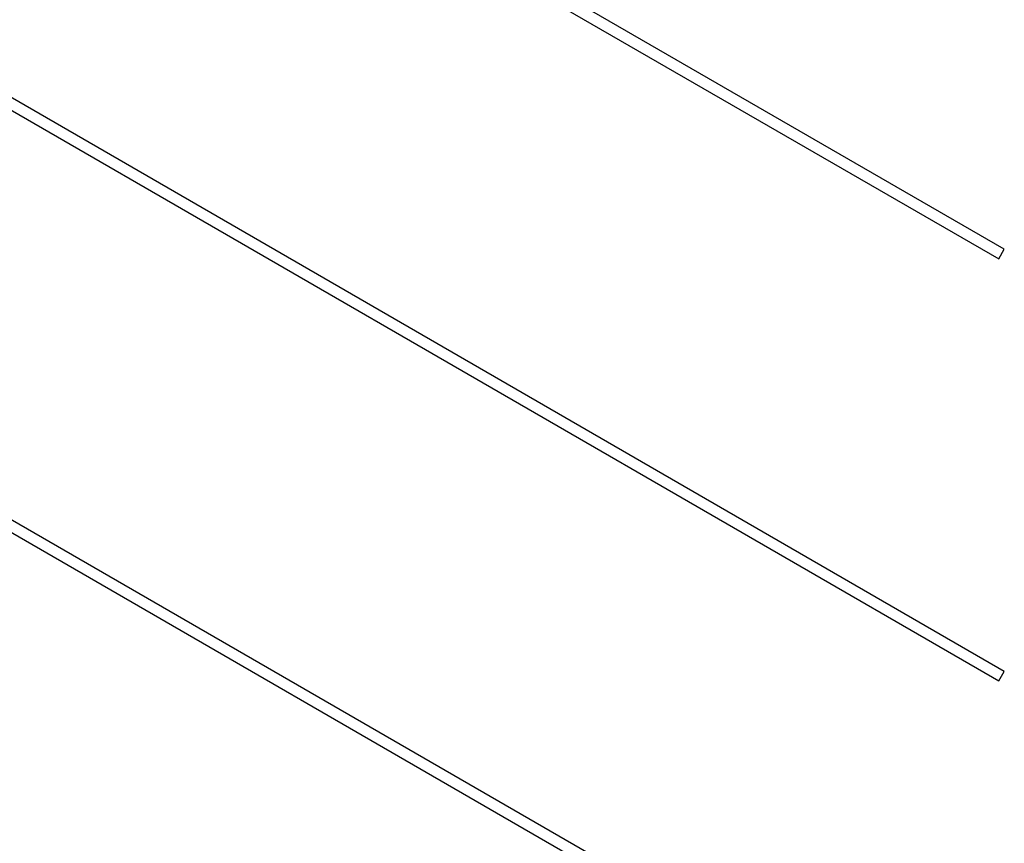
# Model space of a CAD drawing. Header units: millimetres. Extents: x 5 to 418, y 2 to 292.
# Tile 36 of 74: x 87 to 106, y 188 to 204. Entities that reach past the tile are written whole.
import ezdxf

# ---------------------------------------------------------------- set-up
doc = ezdxf.new("R2010")
doc.units = ezdxf.units.MM

msp = doc.modelspace()

# ---------------------------------------------------------------- linework, layer by layer
at = {"color": 7, "linetype": 'Continuous', "lineweight": 25}
for p, q in [((106.1099, 191.0289), (73.661, 209.7632)), ((106.1099, 199.3622), (88.0948, 209.7632)), ((73.5527, 209.5756), (106.0015, 190.8412)), ((87.9865, 209.5756), (106.0015, 199.1746)), ((100.674, 185.8342), (69.9053, 203.5985)), ((69.797, 203.4108), (100.5657, 185.6466)), ((106.0015, 199.1746), (106.1099, 199.3622)), ((106.0015, 190.8412), (106.1099, 191.0289))]:
    msp.add_line(p, q, dxfattribs=at)

doc.saveas('drawing.dxf')
